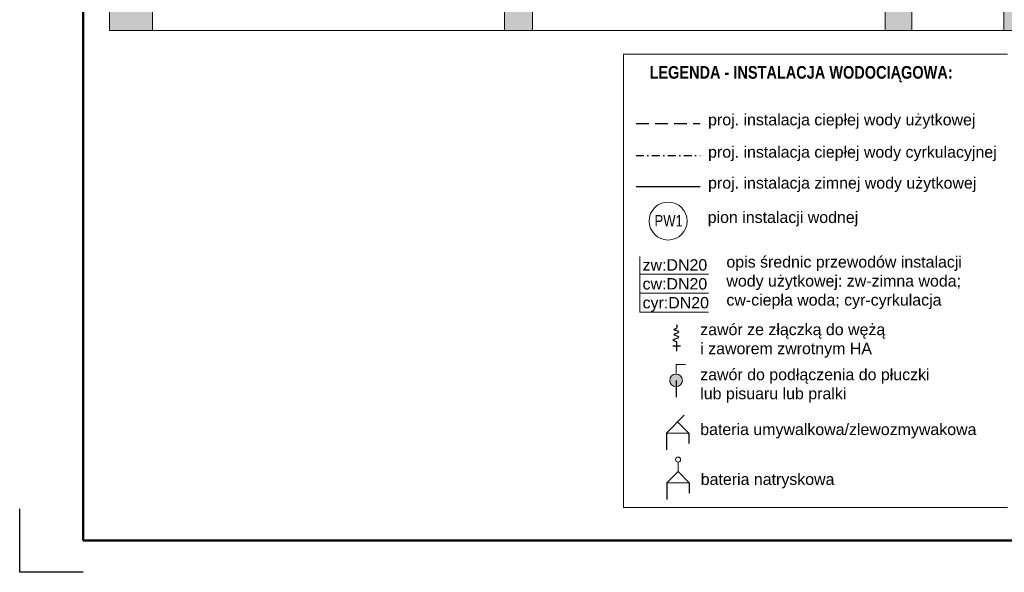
# Model space of a CAD drawing. Header units: millimetres. Extents: x -23540 to 53212, y -37964 to 41185.
# Tile 36 of 203: x -9333 to -7778, y -32999 to -32127. Entities that reach past the tile are written whole.
import ezdxf

# ---------------------------------------------------------------- set-up
doc = ezdxf.new("R2010")
doc.units = ezdxf.units.MM
doc.linetypes.add('DASHDOT', pattern=[1, 0.5, -0.25, 0, -0.25])
doc.linetypes.add('DASHED', pattern=[0.75, 0.5, -0.25])
doc.layers.get('0').update_dxf_attribs({"lineweight": 18})
for name, color, linetype, lineweight in [('M_Ramki do druku', 7, 'Continuous', 18), ('M_Ramki rysunków', 2, 'Continuous', 18), ('mm_CWP', 210, 'DASHDOT', 30), ('mm_CWU', 20, 'DASHED', 30), ('mm_wentylacja_bloki', 7, 'Continuous', 18), ('mm_woda_armatura', 7, 'Continuous', 20), ('mm_woda_opisy', 7, 'Continuous', 13), ('mm_ZWU', 5, 'Continuous', 30), ('PG_ŚCIANY_DZIAŁOWE', 3, 'Continuous', 18)]:
    doc.layers.add(name, color=color, linetype=linetype, lineweight=lineweight)
doc.styles.get("Standard").update_dxf_attribs({"font": 'arial.ttf'})
doc.linetypes.add('HOT_WATER_SUPPLY', pattern='A,0.5,-0.2,["HW",Standard,S=0.1,R=0,X=-0.1,Y=-0.05],-0.2', length=0.9)

# ---------------------------------------------------------------- blocks, each defined once
blk = doc.blocks.new('kran')
for p, q in [((0, 0), (0, -9.8)), ((4.1, -5.2), (-4.1, -5.2))]:
    blk.add_line(p, q)
blk.add_open_spline([(0, -9.8), (-1.9, -10.5), (-6.8, -12.3), (7.8, -14.8), (-8.4, -17.7), (7.7, -20.6), (-6.7, -22.7), (1.4, -24), (0.6, -26.6), (0.3, -27.7)], degree=3, knots=[0, 0, 0, 0, 0.412282, 1.075603, 1.681756, 2.287906, 2.872109, 3.249623, 3.556322, 3.556322, 3.556322, 3.556322])
blk = doc.blocks.new('umywalka')
at = {"layer": 'mm_CWU', "ltscale": 100}
blk.add_line((32174.6, 5293.3), (32174.6, 5276.9), dxfattribs=at)
at = {"layer": 'mm_woda_armatura', "linetype": 'Continuous'}
for p, q in [((32167.3, 5321.4), (32139.2, 5293.3)), ((32156.9, 5311), (32174.6, 5293.3)), ((32174.6, 5293.3), (32139.2, 5293.3))]:
    blk.add_line(p, q, dxfattribs=at)
at = {"layer": 'mm_ZWU', "ltscale": 100}
blk.add_line((32139.2, 5293.3), (32139.2, 5266.9), dxfattribs=at)
blk = doc.blocks.new('natrysk')
at = {"layer": 'mm_CWU', "ltscale": 100}
blk.add_line((32256.8, 5293.3), (32256.8, 5276.9), dxfattribs=at)
at = {"layer": 'mm_woda_armatura', "linetype": 'HOT_WATER_SUPPLY'}
blk.add_line((32239.1, 5311), (32239.1, 5326), dxfattribs=at)
at = {"layer": 'mm_woda_armatura', "linetype": 'Continuous'}
for p, q in [((32239.1, 5311), (32221.5, 5293.3)), ((32239.1, 5311), (32256.8, 5293.3)), ((32256.8, 5293.3), (32221.5, 5293.3))]:
    blk.add_line(p, q, dxfattribs=at)
at = {"layer": 'mm_woda_armatura', "linetype": 'HOT_WATER_SUPPLY'}
blk.add_circle((32239.1, 5329.9), 3.95, dxfattribs=at)
at = {"layer": 'mm_ZWU', "ltscale": 100}
blk.add_line((32221.5, 5293.3), (32221.5, 5266.9), dxfattribs=at)
blk = doc.blocks.new('zaworWC')
at = {"layer": 'mm_woda_armatura', "linetype": 'HOT_WATER_SUPPLY'}
blk.add_hatch(color=256, dxfattribs=at).paths.add_polyline_path([(32312, 5272.7, 1), (32332, 5272.7, 1)])
for p, q in [((32322, 5282.7), (32322, 5297.7)), ((32322, 5297.7), (32337, 5297.7))]:
    blk.add_line(p, q, dxfattribs=at)
blk.add_circle((32322, 5272.7), 10, dxfattribs=at)
at = {"layer": 'mm_ZWU', "ltscale": 100}
blk.add_line((32322, 5272.7), (32322, 5246.3), dxfattribs=at)

msp = doc.modelspace()

# ---------------------------------------------------------------- hatches: boundary and pattern name
at = {"layer": 'PG_ŚCIANY_DZIAŁOWE', "true_color": 0x636466, "transparency": 33554610}
h = msp.add_hatch(color=251, dxfattribs=at)
h.dxf.hatch_style = 1
h.paths.add_polyline_path([(-9136.7, -31931), (-9175.8, -31931), (-9175.8, -31998.5), (-9190.7, -31998.5), (-9190.7, -32143.5), (-9122.7, -32143.5), (-9122.7, -32089.5), (-9122.7, -32074.5), (-9136.7, -32074.5)])
h.paths.add_polyline_path([(-9175.8, -31931), (-9190.7, -31931), (-9190.7, -31998.5), (-9175.8, -31998.5)], flags=17)
h = msp.add_hatch(color=251, dxfattribs=at)
h.dxf.hatch_style = 1
h.paths.add_polyline_path([(-7729.7, -32089.5), (-7763.2, -32089.5), (-7763.2, -32037.5), (-7779.2, -32037.5), (-7779.2, -32143.5), (-7729.7, -32143.5)])
h = msp.add_hatch(color=251, dxfattribs=at)
h.dxf.hatch_style = 1
h.paths.add_polyline_path([(-8523.2, -32073.5), (-8567.2, -32073.5), (-8567.2, -32143.5), (-8523.2, -32143.5)])
h = msp.add_hatch(color=251, dxfattribs=at)
h.dxf.hatch_style = 1
h.paths.add_polyline_path([(-7966.2, -32143.5), (-7924.2, -32143.5), (-7924.2, -32073.5), (-7966.2, -32073.5)])

# ---------------------------------------------------------------- linework, layer by layer
at = {"color": 251, "true_color": 0x636466}
for p, q in [((-9190.7, -32143.5), (-9190.7, -31931)), ((-7779.2, -32037.5), (-7779.2, -32143.5)), ((-8567.2, -32073.5), (-8567.2, -32143.5)), ((-8523.2, -32073.5), (-8523.2, -32143.5)), ((-7966.2, -32073.5), (-7966.2, -32143.5)), ((-7924.2, -32073.5), (-7924.2, -32143.5)), ((-9122.7, -32089.5), (-9122.7, -32143.5)), ((-7729.7, -32143.5), (-9190.7, -32143.5))]:
    msp.add_line(p, q, dxfattribs=at)
at = {"layer": 'M_Ramki do druku', "color": 251, "lineweight": -2, "true_color": 0x636466}
msp.add_lwpolyline([(-9232.5, -32999), (-9332.5, -32999), (-9332.5, -32899)], dxfattribs=at)
at = {"layer": 'M_Ramki rysunków', "color": 18, "lineweight": 50, "true_color": 0x000000}
for p, q in [((-9232.5, -32949), (-9232.5, -28849)), ((-6412.5, -32949), (-9232.5, -32949))]:
    msp.add_line(p, q, dxfattribs=at)
at = {"layer": 'mm_CWP', "ltscale": 25}
msp.add_line((-8359.6, -32341.2), (-8258.3, -32341.2), dxfattribs=at)
at = {"layer": 'mm_CWU', "ltscale": 40}
msp.add_line((-8359.6, -32290.2), (-8258.3, -32290.2), dxfattribs=at)
at = {"layer": 'mm_wentylacja_bloki'}
msp.add_line((-8379.2, -32181.1), (-7773.2, -32181.1), dxfattribs=at)
msp.add_lwpolyline([(-7773.2, -32896.6), (-8379.2, -32896.6), (-8379.2, -32181.1)], dxfattribs=at)
at = {"layer": 'mm_woda_opisy'}
for p, q in [((-8353.5, -32588.1), (-8353.5, -32500.2)), ((-8353.5, -32528.4), (-8245.5, -32528.4)), ((-8353.5, -32558.3), (-8245.5, -32558.3)), ((-8353.5, -32588.1), (-8245.5, -32588.1))]:
    msp.add_line(p, q, dxfattribs=at)
msp.add_circle((-8309, -32444.4), 30, dxfattribs=at)
at = {"layer": 'mm_ZWU', "ltscale": 100}
msp.add_line((-8359.6, -32390), (-8258.3, -32390), dxfattribs=at)

# ---------------------------------------------------------------- block references
at = {"layer": 'mm_woda_armatura', "linetype": 'HOT_WATER_SUPPLY'}
for name, p in [('zaworWC', (-40618.5, -37968.8)), ('umywalka', (-40450.9, -38072.4)), ('natrysk', (-40532.4, -38151))]:
    msp.add_blockref(name, p, dxfattribs=at)
at = {"layer": 'mm_ZWU', "color": 4, "lineweight": 15, "xscale": -1.5, "yscale": 1.5, "zscale": 1.5, "rotation": 180}
msp.add_blockref('kran', (-8295.5, -32650), dxfattribs=at)

# ---------------------------------------------------------------- texts
at = {"layer": 'mm_wentylacja_bloki', "insert": (-8099.1, -32199.7), "char_height": 20, "width": 517.295, "attachment_point": 2}
msp.add_mtext('{\\fArial Narrow|b1|i0|c238|p34;LEGENDA - INSTALACJA WODOCIĄGOWA:}', dxfattribs=at)
at = {"layer": 'mm_woda_opisy', "char_height": 18, "attachment_point": 1}
for s, insert, width in [('proj. instalacja ciepłej wody użytkowej', (-8245.9, -32275.4), 763.223), ('{\\fArial|b0|i0|c238|p34;proj. instalacja ciepłej wody cyrkulacyjnej}', (-8245.9, -32326.4), 763.223), ('{\\fArial|b0|i0|c238|p34;proj. instalacja zimnej wody użytkowej}', (-8245.9, -32375.2), 763.223), ('{\\fArial Narrow|b0|i0|c238|p34;PW1}', (-8330.5, -32434.9), 763.223), ('pion instalacji wodnej', (-8246.5, -32429.4), 763.223), ('opis średnic przewodów instalacji \\Pwody użytkowej: zw-zimna woda; \\Pcw-ciepła woda; cyr-cyrkulacja', (-8217, -32499.9), 763.223), ('{\\fArial|b0|i0|c238|p34;zw:DN20}', (-8349.3, -32504.7), 263.528), ('{\\fArial|b0|i0|c238|p34;cw:DN20}', (-8349.3, -32534.5), 263.528), ('{\\fArial|b0|i0|c238|p34;cyr:DN20}', (-8349.3, -32564.3), 263.528), ('zawór ze złączką do wężą \\Pi zaworem zwrotnym HA', (-8258.3, -32606.6), 763.223), ('zawór do podłączenia do płuczki \\Plub pisuaru lub pralki', (-8258.3, -32677.7), 763.223), ('bateria umywalkowa/zlewozmywakowa', (-8258.3, -32764.3), 763.223), ('{\\fArial|b0|i0|c238|p34;bateria natryskowa}', (-8257.5, -32843), 763.223)]:
    msp.add_mtext(s, dxfattribs=dict(at, insert=insert, width=width))

doc.saveas('drawing.dxf')
